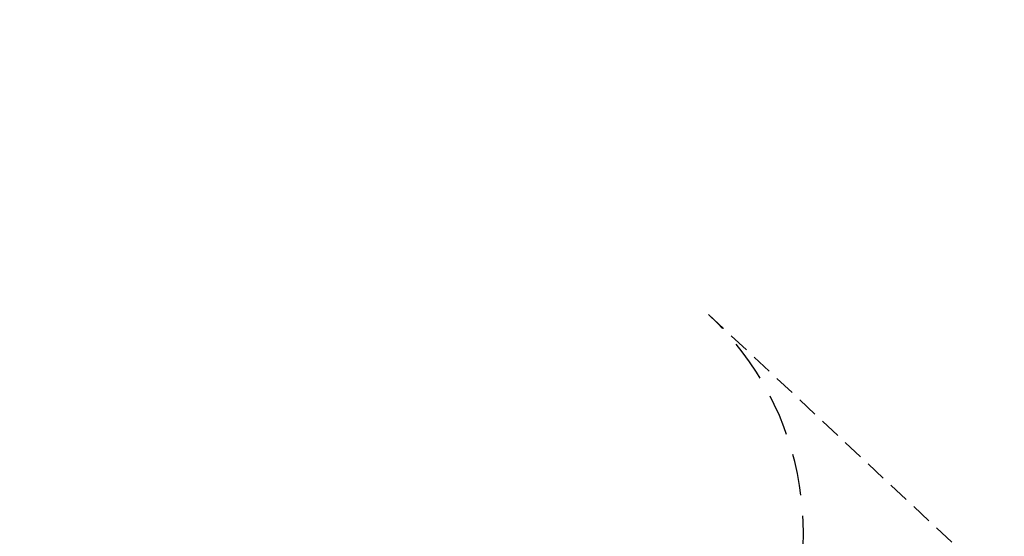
# Model space of a CAD drawing. Header units: metres. Extents: x 768989 to 770741, y 8991369 to 8992399.
# Tile 51 of 55: x 769428 to 769487, y 8992123 to 8992154. Entities that reach past the tile are written whole.
import ezdxf

# ---------------------------------------------------------------- set-up
doc = ezdxf.new("R2010")
doc.units = ezdxf.units.M
doc.header["$XCLIPFRAME"] = 2
doc.linetypes.add('DASHED2', pattern=[0.375, 0.25, -0.125])
doc.linetypes.add('HIDDEN', pattern=[0.375, 0.25, -0.125])
doc.layers.add('__ORTOFOTO', color=7, linetype='Continuous')
doc.layers.add('C-LINEAS APOYO', color=7, linetype='Continuous')
doc.layers.add('X-BORDES', color=7, linetype='Continuous', plot=False)
picture_1 = doc.add_image_def('image1.ecw', size_in_pixel=(24806, 30931))

msp = doc.modelspace()

# ---------------------------------------------------------------- linework, layer by layer
at = {"layer": 'C-LINEAS APOYO', "color": 170, "linetype": 'DASHED2', "ltscale": 10}
msp.add_lwpolyline([(769469.696, 8992136.388, -0.341359), (769473.212, 8992114.657), (769471.089, 8992110.748)], format="xyb", dxfattribs=at)
at = {"layer": 'X-BORDES', "color": 3, "linetype": 'HIDDEN', "lineweight": -2, "ltscale": 5}
msp.add_lwpolyline([(769469.696, 8992136.388), (769487.214, 8992119.987)], dxfattribs=at)

# ---------------------------------------------------------------- pictures from other files: only their frames are drawn
at = {"layer": '__ORTOFOTO'}
image = msp.add_image(picture_1, insert=(768953.111, 8991450.629), size_in_units=(788.093, 982.685), dxfattribs=at)
image.set_boundary_path([(14907.494, 3902.78), (13192.595, 8192.59), (9164.97, 15223.01), (1123.99, 23397.36), (7213.21, 30797.77), (15925.164, 20444.27), (23177.06, 8354.5), (14907.494, 3902.78)])

doc.saveas('drawing.dxf')
